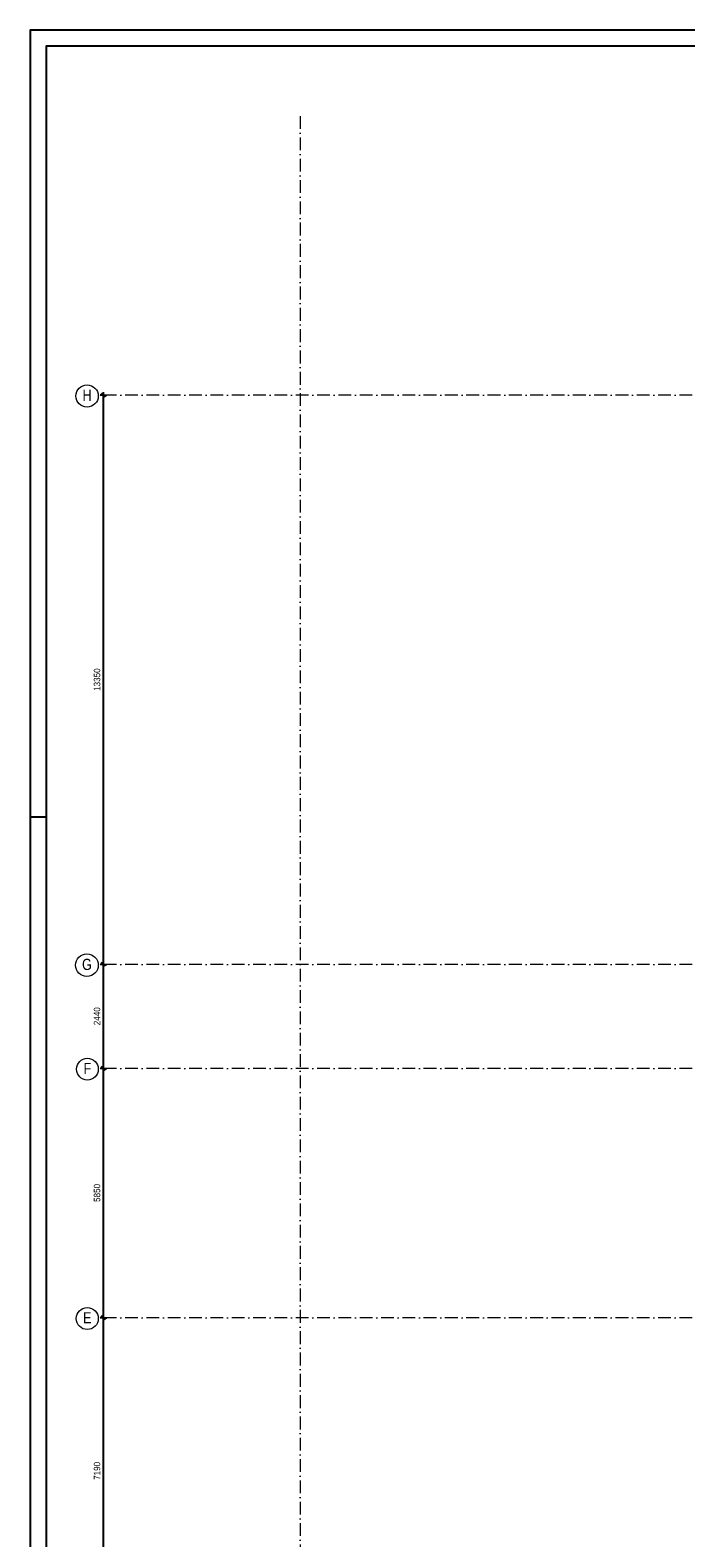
# Model space of a CAD drawing. Header units: millimetres. Extents: x 0 to 78750, y 0 to 63000.
# Tile 6 of 69: x 0 to 15379, y 27634 to 63000. Entities that reach past the tile are written whole.
import ezdxf
from ezdxf.enums import TextEntityAlignment as Align

# ---------------------------------------------------------------- set-up
doc = ezdxf.new("R2010")
doc.units = ezdxf.units.MM
doc.header["$LTSCALE"] = 1000
doc.linetypes.add('Cerchovana 2x', pattern=[0.5, 0.3, -0.1, 0, -0.1])
doc.linetypes.add('Teckovana', pattern=[0.06, 0, -0.06])
doc.layers.add('Kóty 1_50', color=7, linetype='Continuous')
doc.layers.add('Rastr', color=30, linetype='Teckovana', lineweight=18)
doc.layers.add('Stěna', color=7, linetype='Continuous', lineweight=35)
doc.styles.add('ARIAL', font='arial.ttf')

msp = doc.modelspace()

# ---------------------------------------------------------------- linework, layer by layer
at = {"layer": 'Kóty 1_50', "color": 7, "linetype": 'Continuous', "lineweight": -3, "transparency": 33554687}
for p, q in [((1766, 54390), (1676, 54480)), ((1721, 54435), (1721, 54510)), ((1721, 54435), (1646, 54435)), ((1721, 54435), (1796, 54435)), ((1721, 41085), (1721, 54435)), ((1721, 41085), (1646, 41085)), ((1766, 41040), (1676, 41130)), ((1721, 41085), (1796, 41085)), ((1721, 38645), (1721, 41085)), ((1721, 38645), (1646, 38645)), ((1766, 38600), (1676, 38690)), ((1721, 38645), (1796, 38645)), ((1721, 32795), (1721, 38645)), ((1721, 32795), (1646, 32795)), ((1766, 32750), (1676, 32840)), ((1721, 32795), (1796, 32795)), ((1721, 25605), (1721, 32795))]:
    msp.add_line(p, q, dxfattribs=at)
at = {"layer": 'Rastr', "color": 7, "linetype": 'Cerchovana 2x', "lineweight": 5, "transparency": 33554687}
for p, q in [((6332, 60985), (6332, 7702)), ((66041, 54435), (1595, 54435)), ((66041, 41085), (1595, 41085)), ((66041, 38645), (1595, 38645)), ((66041, 32795), (1595, 32795))]:
    msp.add_line(p, q, dxfattribs=at)
at = {"layer": 'Rastr', "color": 7, "linetype": 'Continuous', "lineweight": 18, "transparency": 33554687}
for centre, radius in [((1335, 54418), 262), ((1332, 41068), 266), ((1342, 38628), 255), ((1339, 32778), 258)]:
    msp.add_circle(centre, radius, dxfattribs=at)
at = {"layer": 'Stěna', "color": 7, "linetype": 'Continuous', "lineweight": -3, "transparency": 33554687}
msp.add_line((0, 44550), (375, 44550), dxfattribs=at)
for points in [[(0, 0), (78750, 0), (78750, 63000), (0, 63000), (0, 0)], [(375, 375), (78375, 375), (78375, 62625), (375, 62625), (375, 375)]]:
    msp.add_lwpolyline(points, close=True, dxfattribs=at)

# ---------------------------------------------------------------- texts
at = {"layer": 'Kóty 1_50', "color": 7, "linetype": 'Continuous', "lineweight": 5, "transparency": 33554687, "style": 'ARIAL'}
for s, width, p, p2 in [('13350', 0.90988, (1643, 47500), (1643, 48029)), ('2440', 0.909884, (1643, 39658), (1643, 40081)), ('5850', 0.909884, (1643, 35513), (1643, 35936)), ('7190', 0.909884, (1643, 28993), (1643, 29416))]:
    msp.add_text(s, height=150, rotation=90, dxfattribs=dict(at, width=width)).set_placement(p, p2, align=Align.FIT)
at = {"layer": 'Rastr', "color": 7, "linetype": 'Continuous', "lineweight": 18, "transparency": 33554687, "style": 'ARIAL'}
for s, width, p, p2 in [('H', 0.800931, (1229, 54304), (1441, 54304)), ('G', 0.800667, (1218, 40954), (1446, 40954)), ('F', 0.800623, (1253, 38514), (1432, 38514)), ('E', 0.800978, (1241, 32664), (1437, 32664))]:
    msp.add_text(s, height=262, dxfattribs=dict(at, width=width)).set_placement(p, p2, align=Align.FIT)

doc.saveas('drawing.dxf')
